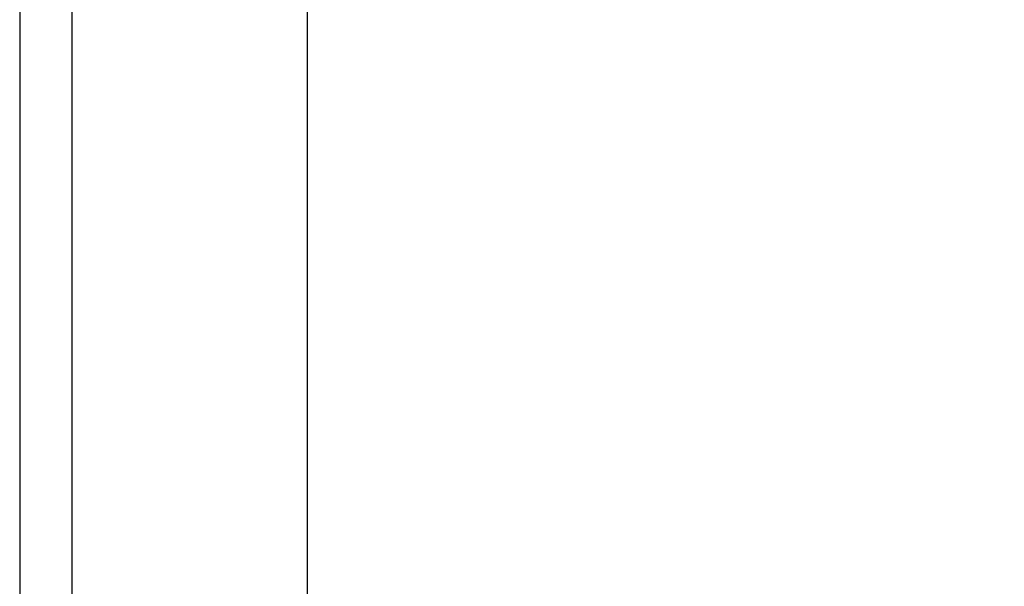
# Model space of a CAD drawing. Header units: inches. Extents: x 0 to 120, y -11 to 78.
# Tile 81 of 90: x 85.65 to 89.67, y 52.87 to 55.18. Entities that reach past the tile are written whole.
import ezdxf

# ---------------------------------------------------------------- set-up
doc = ezdxf.new("R2010")
doc.units = ezdxf.units.IN
doc.header["$LTSCALE"] = 7.213522
doc.header["$MEASUREMENT"] = 0
for name, color, linetype, lineweight in [('Dimensions(ANSI)', 7, 'Continuous', 25), ('Visible Edges(ANSI)', 7, 'Continuous', 25), ('Visible Tangent Edges(ANSI)', 7, 'Continuous', 25)]:
    doc.layers.add(name, color=color, linetype=linetype, lineweight=lineweight)
doc.styles.add('Dimension-ANSI', font='arialbd.ttf')
doc.dimstyles.new('INCH-ANSI', dxfattribs={"dimscale": 7.213522, "dimtxt": 0.12, "dimasz": 0.098425, "dimexe": 0.04, "dimexo": 0.04, "dimgap": 0.031496, "dimtad": 0, "dimtih": 1, "dimtoh": 1, "dimdec": 3, "dimzin": 0, "dimdsep": 46, "dimtxsty": 'Dimension-ANSI', "dimcen": 0.09, "dimdle": 0.312, "dimclrd": 179, "dimclre": 179, "dimclrt": 7, "dimadec": 1, "dimazin": 0, "dimtfac": 1, "dimtdec": 3, "dimtofl": 0, "dimtmove": 0, "dimatfit": 3, "dimfxl": 1, "dimtolj": 1, "dimtzin": 4, "dimlwd": 25, "dimlwe": 25, "dimarcsym": 0})

# ---------------------------------------------------------------- blocks, each defined once
blk = doc.blocks.new('*D19')
at = {"layer": 'Defpoints', "color": 0, "linetype": 'Continuous', "transparency": 16777216}
for p in [(86.8264, 63.2241), (89.1908, 63.2241), (86.8264, 19.5782)]:
    blk.add_point(p, dxfattribs=at)
at = {"layer": 'Dimensions(ANSI)', "color": 179, "linetype": 'Continuous', "lineweight": 25, "true_color": 0x262658, "transparency": 16777216}
blk.add_line((87.115, 63.2241), (89.1908, 63.2241), dxfattribs=at)
at = {"layer": 'Dimensions(ANSI)', "color": 7, "linetype": 'Continuous', "lineweight": 25, "transparency": 16777216, "insert": (91.2263, 63.2241), "char_height": 0.86562, "attachment_point": 5, "style": 'Dimension-ANSI'}
blk.add_mtext('\\A1;29.803', dxfattribs=at)

msp = doc.modelspace()

# ---------------------------------------------------------------- linework, layer by layer
at = {"layer": 'Visible Edges(ANSI)'}
for p, q in [((85.6548, 63.0103), (85.6548, 19.792)), ((86.8264, 63.0103), (86.8264, 19.792))]:
    msp.add_line(p, q, dxfattribs=at)
at = {"layer": 'Visible Tangent Edges(ANSI)'}
msp.add_line((85.8686, 19.792), (85.8686, 63.0103), dxfattribs=at)

# ---------------------------------------------------------------- dimensions: what is measured, and where the dimension line sits
at = {"layer": 'Dimensions(ANSI)', "color": 179, "linetype": 'Continuous', "lineweight": 25, "true_color": 0x262658}
dim = msp.add_ordinate_dim(feature_location=(86.8264, 63.2241), offset=(2.3644, 0), dtype=0, origin=(86.8264, 19.5782), dimstyle='INCH-ANSI', override={"dimgap": 0.031496, "dimtad": 0, "dimdec": 3, "dimlfac": 0.682835, "dimtol": 0, "dimlim": 0, "dimtp": 0, "dimtm": 0, "dimtdec": 3}, dxfattribs=at)
dim.commit()
dim.dimension.update_dxf_attribs({"geometry": '*D19', "text_midpoint": (91.2263, 63.2241)})

doc.saveas('drawing.dxf')
